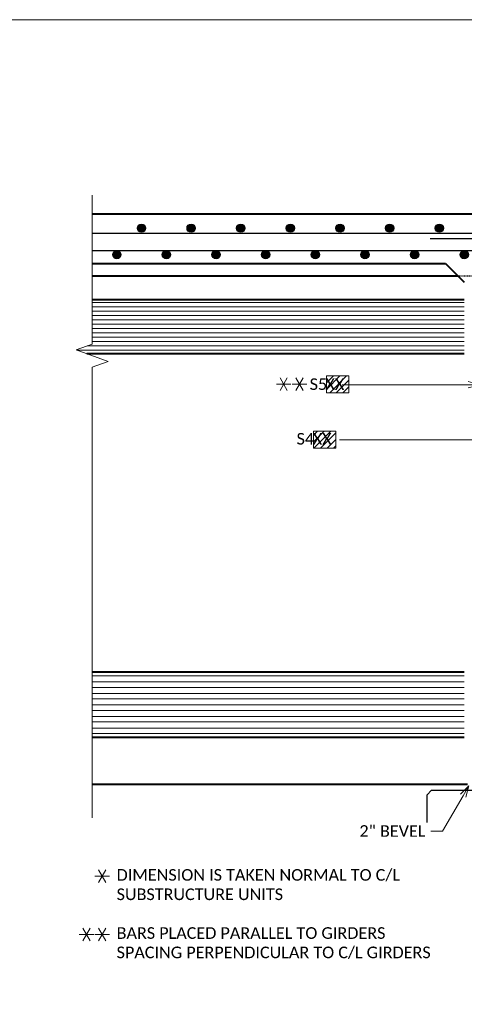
# Model space of a CAD drawing. Extents: x -24 to 2589, y -37 to 278.
# Tile 6 of 9: x 195 to 266, y 119 to 278. Entities that reach past the tile are written whole.
import ezdxf
from ezdxf import colors
from ezdxf.entities.mleader import LeaderData, LeaderLine
from ezdxf.enums import TextEntityAlignment as Align
from ezdxf.math import Vec2, Vec3

# ---------------------------------------------------------------- set-up
doc = ezdxf.new("R2010")
doc.units = 21
doc.header["$MEASUREMENT"] = 0
doc.linetypes.add('Wisdot2', pattern=[0.125, 0.0625, -0.0625])
for name, color, linetype, lineweight in [('B_ANNO_BREAK', 7, 'Continuous', 18), ('B_ANNO_DIM', 7, 'Continuous', 18), ('B_ANNO_SYMB', 7, 'Continuous', 18), ('B_ANNO_TEXT', 7, 'Continuous', 18), ('B_CONC_DECK', 1, 'Continuous', 40), ('B_CONC_GIRD', 50, 'Continuous', 40), ('B_DETAIL', 7, 'Continuous', 18), ('B_DETAIL_HIDDEN', 7, 'Wisdot2', 25), ('B_REBAR', 5, 'Continuous', 25), ('B_REBAR_SUPER', 5, 'Continuous', 25)]:
    doc.layers.add(name, color=color, linetype=linetype, lineweight=lineweight)
doc.layers.add('B_ANNO_DESIGN_NOTES', color=1, linetype='Continuous', lineweight=18, true_color=0xff0000)
doc.layers.add('B_ANNO_NOPLOT', color=47, linetype='Continuous', lineweight=18, plot=False)
doc.layers.add('B_CONC_PIER', color=7, linetype='Continuous')
doc.styles.add('Annotative', font='calibri.ttf', dxfattribs={"height": 0.0625})

# ---------------------------------------------------------------- blocks, each defined once
blk = doc.blocks.new('*U209')
at = {"layer": 'B_ANNO_NOPLOT', "flags": 128}
blk.add_lwpolyline([(0, -1085.1956), (0, -770.1956), (404.9096, -770.1956), (404.9096, -786.6267), (472.5, -786.6267), (472.5, -1034.5711), (395.7134, -1034.5711), (395.7134, -1085.1956)], close=True, dxfattribs=at)
at = {"layer": 'B_ANNO_TEXT', "style": 'Annotative'}
for tag, p in [('DIM03', (87.8601, -958.3271)), ('DIM04', (103.2851, -958.3271))]:
    blk.add_attdef(tag, p, '', height=1.875, dxfattribs=at)
blk = doc.blocks.new('_Open30')
at = {"color": 0, "linetype": 'ByBlock', "lineweight": -2}
for p, q in [((-1, 0.268), (0, 0)), ((0, 0), (-1, -0.268)), ((0, 0), (-1, 0))]:
    blk.add_line(p, q, dxfattribs=at)
blk = doc.blocks.new('SYMBOLS')
at = {"layer": 'B_ANNO_SYMB', "color": 0, "lineweight": -2}
for p, q in [((-1.731, -0.79), (-1.262, 0.022)), ((-1.262, -0.79), (-1.731, 0.022)), ((-1.965, -0.384), (-1.028, -0.384))]:
    blk.add_line(p, q, dxfattribs=at)
blk = doc.blocks.new('INS_G82WDET_BASE')
at = {"layer": 'B_ANNO_NOPLOT', "flags": 128}
blk.add_lwpolyline([(0, -12), (0, 303), (404.91, 303), (404.91, 286.57), (472.5, 286.57), (472.5, 38.62), (395.71, 38.62), (395.71, -12)], close=True, dxfattribs=at)
blk = doc.blocks.new('*U269')
at = {"layer": 'B_ANNO_DESIGN_NOTES'}
h = blk.add_hatch(dxfattribs=at)
h.set_pattern_fill('ANSI31', color=256, scale=6, angle=180)
h.paths.add_polyline_path([(272.0121, -2437.4671), (268.4144, -2437.4671), (268.4144, -2440.1898), (272.0121, -2440.1898)])
h = blk.add_hatch(dxfattribs=at)
h.set_pattern_fill('ANSI31', color=256, scale=6, angle=180)
h.paths.add_polyline_path([(269.8986, -2446.3814), (266.3009, -2446.3814), (266.3009, -2449.1042), (269.8986, -2449.1042)])
at = {"layer": 'B_REBAR'}
h = blk.add_hatch(color=256, dxfattribs=at)
edge = h.paths.add_edge_path()
edge.add_arc((238.5947, -2413.6211), 0.6665, 0, 360)
h = blk.add_hatch(color=256, dxfattribs=at)
edge = h.paths.add_edge_path()
edge.add_arc((246.5947, -2413.6211), 0.6665, 0, 360)
h = blk.add_hatch(color=256, dxfattribs=at)
edge = h.paths.add_edge_path()
edge.add_arc((254.5947, -2413.6211), 0.6665, 0, 360)
h = blk.add_hatch(color=256, dxfattribs=at)
edge = h.paths.add_edge_path()
edge.add_arc((262.5947, -2413.6211), 0.6665, 0, 360)
h = blk.add_hatch(color=256, dxfattribs=at)
edge = h.paths.add_edge_path()
edge.add_arc((270.5947, -2413.6211), 0.6665, 0, 360)
h = blk.add_hatch(color=256, dxfattribs=at)
edge = h.paths.add_edge_path()
edge.add_arc((278.5947, -2413.6211), 0.6665, 0, 360)
h = blk.add_hatch(color=256, dxfattribs=at)
edge = h.paths.add_edge_path()
edge.add_arc((286.5947, -2413.6211), 0.6665, 0, 360)
h = blk.add_hatch(color=256, dxfattribs=at)
edge = h.paths.add_edge_path()
edge.add_arc((234.6157, -2417.9021), 0.6665, 0, 360)
h = blk.add_hatch(color=256, dxfattribs=at)
edge = h.paths.add_edge_path()
edge.add_arc((242.6157, -2417.9021), 0.6665, 0, 360)
h = blk.add_hatch(color=256, dxfattribs=at)
edge = h.paths.add_edge_path()
edge.add_arc((250.6157, -2417.9021), 0.6665, 0, 360)
h = blk.add_hatch(color=256, dxfattribs=at)
edge = h.paths.add_edge_path()
edge.add_arc((258.6157, -2417.9021), 0.6665, 0, 360)
h = blk.add_hatch(color=256, dxfattribs=at)
edge = h.paths.add_edge_path()
edge.add_arc((266.6157, -2417.9021), 0.6665, 0, 360)
h = blk.add_hatch(color=256, dxfattribs=at)
edge = h.paths.add_edge_path()
edge.add_arc((274.6157, -2417.9021), 0.6665, 0, 360)
h = blk.add_hatch(color=256, dxfattribs=at)
edge = h.paths.add_edge_path()
edge.add_arc((282.6157, -2417.9021), 0.6665, 0, 360)
h = blk.add_hatch(color=256, dxfattribs=at)
edge = h.paths.add_edge_path()
edge.add_arc((290.6157, -2417.9021), 0.6665, 0, 360)
at = {"layer": 'B_ANNO_BREAK', "flags": 128}
blk.add_lwpolyline([(230.6217, -2408.3236), (230.6217, -2432.3236), (228.0459, -2433.2611), (233.1974, -2435.1361), (230.6217, -2436.0736), (230.6217, -2508.7591)], dxfattribs=at)
at = {"layer": 'B_ANNO_DESIGN_NOTES'}
for points in [[(268.4144, -2437.4671), (272.0121, -2437.4671), (272.0121, -2440.1898), (268.4144, -2440.1898)], [(266.3009, -2446.3814), (269.8986, -2446.3814), (269.8986, -2449.1042), (266.3009, -2449.1042)]]:
    blk.add_lwpolyline(points, close=True, dxfattribs=at)
at = {"layer": 'B_ANNO_NOPLOT', "flags": 128}
blk.add_lwpolyline([(0, -2694.989), (0, -2379.989), (404.9096, -2379.989), (404.9096, -2396.4201), (472.5, -2396.4201), (472.5, -2644.3645), (395.7134, -2644.3645), (395.7134, -2694.989)], close=True, dxfattribs=at)
at = {"layer": 'B_CONC_DECK'}
for p, q in [((230.6217, -2411.3251), (374.6217, -2411.3251)), ((230.6217, -2419.3251), (287.6207, -2419.3251)), ((287.6207, -2419.3251), (290.6207, -2422.3251))]:
    blk.add_line(p, q, dxfattribs=at)
at = {"layer": 'B_CONC_GIRD'}
for p, q in [((230.6207, -2421.3251), (289.6207, -2421.3251)), ((290.6207, -2425.1976), (230.6207, -2425.1976)), ((290.6207, -2433.8856), (229.7617, -2433.8856)), ((290.6207, -2485.2638), (230.6207, -2485.2638)), ((290.6207, -2495.8278), (230.6207, -2495.8278)), ((230.6217, -2503.3251), (291.1227, -2503.3251))]:
    blk.add_line(p, q, dxfattribs=at)
at = {"layer": 'B_CONC_PIER'}
for p, q in [((285.3417, -2504.3241), (284.6217, -2505.0441)), ((284.6217, -2509.5251), (284.6217, -2505.0441)), ((285.3417, -2504.3241), (299.6217, -2504.3241))]:
    blk.add_line(p, q, dxfattribs=at)
at = {"layer": 'B_DETAIL'}
for p, q in [((290.6207, -2425.6403), (230.6207, -2425.6403)), ((290.6207, -2426.3378), (230.6207, -2426.3378)), ((290.6207, -2427.0344), (230.6207, -2427.0344)), ((290.6207, -2427.7319), (230.6207, -2427.7319)), ((290.6207, -2428.4284), (230.6207, -2428.4284)), ((290.6207, -2429.1259), (230.6207, -2429.1259)), ((290.6207, -2429.8225), (230.6207, -2429.8225)), ((290.6207, -2430.52), (230.6207, -2430.52)), ((290.6207, -2431.2165), (230.6207, -2431.2165)), ((290.6207, -2431.914), (230.6207, -2431.914)), ((290.6207, -2433.3081), (228.1751, -2433.3081)), ((290.6207, -2432.6106), (229.8331, -2432.6106)), ((290.6207, -2485.8538), (230.6207, -2485.8538)), ((290.6207, -2486.841), (230.6207, -2486.841)), ((290.6207, -2487.712), (230.6207, -2487.712)), ((290.6207, -2488.6991), (230.6207, -2488.6991)), ((290.6207, -2489.5701), (230.6207, -2489.5701)), ((290.6207, -2490.5573), (230.6207, -2490.5573)), ((290.6207, -2491.4282), (230.6207, -2491.4282)), ((290.6207, -2492.4154), (230.6207, -2492.4154)), ((290.6207, -2493.2863), (230.6207, -2493.2863)), ((290.6207, -2494.2735), (230.6207, -2494.2735)), ((290.6207, -2495.1445), (230.6207, -2495.1445))]:
    blk.add_line(p, q, dxfattribs=at)
at = {"layer": 'B_DETAIL_HIDDEN'}
blk.add_line((289.6207, -2421.3251), (301.1217, -2421.3251), dxfattribs=at)
at = {"layer": 'B_REBAR_SUPER'}
for p, q in [((230.6217, -2414.4241), (374.6217, -2414.4241)), ((293.1227, -2415.3241), (285.1227, -2415.3241)), ((230.6217, -2417.2251), (374.6217, -2417.2251))]:
    blk.add_line(p, q, dxfattribs=at)
for centre in [(238.5947, -2413.6211), (246.5947, -2413.6211), (254.5947, -2413.6211), (262.5947, -2413.6211), (270.5947, -2413.6211), (278.5947, -2413.6211), (286.5947, -2413.6211), (234.6157, -2417.9021), (242.6157, -2417.9021), (250.6157, -2417.9021), (258.6157, -2417.9021), (266.6157, -2417.9021), (274.6157, -2417.9021), (282.6157, -2417.9021), (290.6157, -2417.9021)]:
    blk.add_circle(centre, 0.6665, dxfattribs=at)
at = {"layer": 'B_ANNO_SYMB', "xscale": 2.5, "yscale": 2.5, "zscale": 2.5}
for p in [(265.2489, -2437.8232), (267.7894, -2437.8232), (236.0096, -2517.2266), (233.4691, -2526.6376), (236.0096, -2526.6376)]:
    blk.add_blockref('SYMBOLS', p, dxfattribs=at)
at = {"layer": 'B_ANNO_DIM', "insert": (234.581, -2517.0347), "char_height": 1.875, "width": 57.986941, "attachment_point": 1, "style": 'Annotative'}
blk.add_mtext('DIMENSION IS TAKEN NORMAL TO C/L SUBSTRUCTURE UNITS\\P\\PBARS PLACED PARALLEL TO GIRDERS\\PSPACING PERPENDICULAR TO C/L GIRDERS', dxfattribs=at)
at = {"layer": 'B_ANNO_TEXT', "char_height": 1.875, "width": 5.609683, "attachment_point": 1, "style": 'Annotative'}
for s, insert in [('S5', (265.6953, -2437.8518)), ('S4', (263.5906, -2446.6662))]:
    blk.add_mtext(s, dxfattribs=dict(at, insert=insert))
at = {"layer": 'B_ANNO_TEXT', "style": 'Annotative'}
for tag, p in [('BN43', (268.2477, -2439.7176)), ('BN42', (266.1928, -2448.5498)), ('BN41', (330.7596, -2450.2432))]:
    blk.add_attdef(tag, p, '', height=1.875, dxfattribs=at)
for tag, p in [('DIM01', (296.7933, -2521.1887)), ('DIM02', (308.7928, -2521.1887))]:
    blk.add_attdef(tag, text='', height=1.875, dxfattribs=at).set_placement(p, align=Align.MIDDLE)
at = {"layer": 'B_ANNO_DIM'}
ml = blk.add_multileader_mtext('Standard', dxfattribs=at)
ml.set_content(' ', color=256, style='Annotative')
ml.set_leader_properties(color=256, linetype='ByLayer', lineweight=-1)
ml.set_arrow_properties(name='OPEN30')
ml.build(insert=Vec2(0, 0))
ml.multileader.update_dxf_attribs({"dogleg_length": 0.0625, "arrow_head_size": 1.875, "scale": 30})
ctx = ml.context
ctx.base_point, ctx.scale, ctx.char_height, ctx.arrow_head_size, ctx.landing_gap_size, ctx.plane_origin = Vec3(267.9526, -2447.7745), 30, 1.875, 1.875, 0.9375, Vec3(291.5003, -2446.9516)
notes = []
notes.append((ctx, [(0, (1, 1, 0), (298.528, -2447.7745), (-1, 0), 28.0326, [(2, [(294.4582, -2428.9396), (298.528, -2432.3705), (293.952, -2500.8161), (298.528, -2491.4811), (294.4567, -2463.8447), (298.528, -2463.8009), (294.4582, -2483.3702), (298.528, -2483.3702), (294.4582, -2446.3702), (298.528, -2446.3702)], 0, [])])]))
ctx.mtext.insert, ctx.mtext.flow_direction = Vec3(268.8901, -2446.837), 5
ml = blk.add_multileader_mtext('Standard', dxfattribs=at)
ml.set_content('', color=256, style='Annotative')
ml.set_leader_properties(color=256, linetype='ByLayer', lineweight=-1)
ml.set_arrow_properties(name='OPEN30')
ml.build(insert=Vec2(0, 0))
ml.multileader.update_dxf_attribs({"dogleg_length": 0.0625, "arrow_head_size": 1.875, "scale": 30})
ctx = ml.context
ctx.base_point, ctx.scale, ctx.char_height, ctx.arrow_head_size, ctx.landing_gap_size, ctx.plane_origin = Vec3(269.0874, -2438.891), 30, 1.875, 1.875, 0.9375, Vec3(293.1227, -2438.891)
notes.append((ctx, [(0, (1, 1, 0), (272.8374, -2438.891), (-1, 0), 1.875, [(0, [(293.1227, -2438.891)], 0, [])])]))
ctx.mtext.insert, ctx.mtext.flow_direction = Vec3(270.0249, -2437.9535), 5
ml = blk.add_multileader_mtext('Standard', dxfattribs=at)
ml.set_content('2" BEVEL', color=256, style='Annotative')
ml.set_leader_properties(color=256, linetype='ByLayer', lineweight=-1)
ml.set_arrow_properties(name='OPEN30')
ml.build(insert=Vec2(0, 0))
ml.multileader.update_dxf_attribs({"dogleg_length": 0.0625, "arrow_head_size": 1.875, "scale": 30})
ctx = ml.context
ctx.base_point, ctx.scale, ctx.char_height, ctx.arrow_head_size, ctx.landing_gap_size, ctx.plane_origin = Vec3(272.7805, -2510.8931), 30, 1.875, 1.875, 0.9375, Vec3(291.3717, -2503.5741)
notes.append((ctx, [(0, (1, 1, 0), (287.0983, -2510.8931), (-1, 0), 1.875, [(0, [(291.3717, -2503.5741)], 0, [])])]))
ctx.mtext.insert, ctx.mtext.flow_direction = Vec3(273.718, -2509.9512), 5
for ctx, leaders in notes:
    for number, flags, end, landing, length, lines in leaders:
        leader = LeaderData()
        leader.index, (leader.has_last_leader_line, leader.has_dogleg_vector, leader.attachment_direction) = number, flags
        leader.last_leader_point, leader.dogleg_vector, leader.dogleg_length = Vec3(end), Vec3(landing), length
        for number, points, colour, breaks in lines:
            line = LeaderLine()
            line.index, line.vertices, line.color, line.breaks = number, Vec3.list(points), colors.encode_raw_color(colour), breaks
            leader.lines.append(line)
        ctx.leaders.append(leader)

msp = doc.modelspace()

# ---------------------------------------------------------------- block references
msp.add_blockref('*U209', (-24.4, 1048.41))

# ---------------------------------------------------------------- next in the draw order: block references
ref = msp.add_blockref('*U269', (-24.4, 2658.2))
ref.add_attrib('BN42', 'XX', (241.8, 209.65), dxfattribs={"layer": 'B_ANNO_TEXT', "height": 1.875, "style": 'Annotative'})
ref.add_attrib('BN43', 'XX', (243.85, 218.48), dxfattribs={"layer": 'B_ANNO_TEXT', "height": 1.875, "style": 'Annotative'})

# ---------------------------------------------------------------- next in the draw order: block references
msp.add_blockref('INS_G82WDET_BASE', (-24.4, -24.79))

doc.saveas('drawing.dxf')
